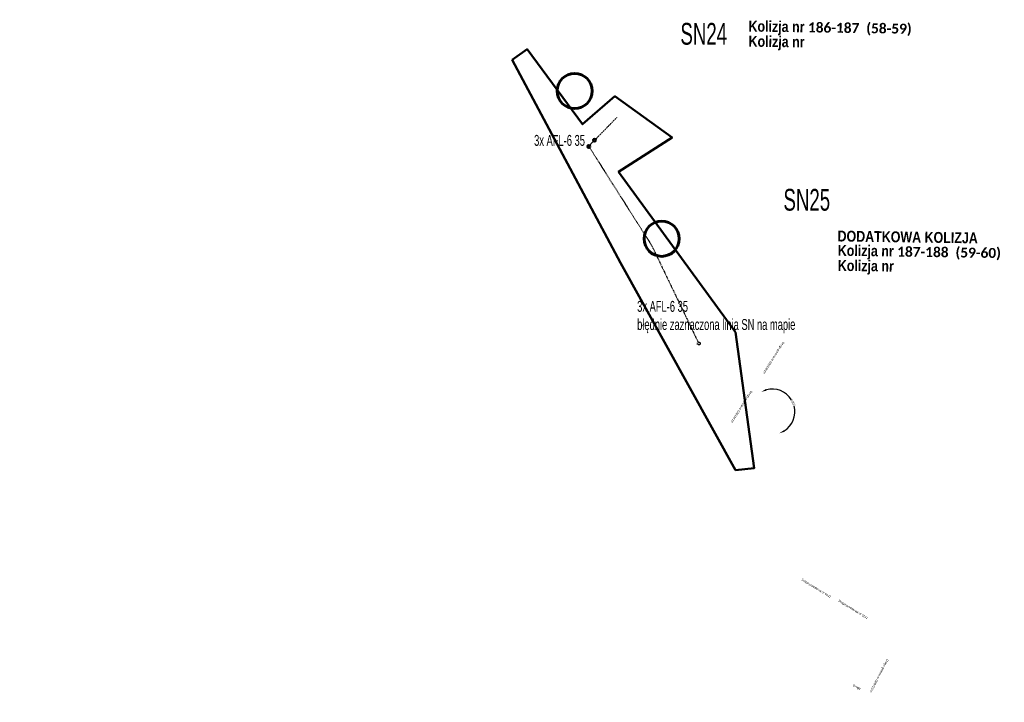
# Model space of a CAD drawing. Header units: millimetres. Extents: x 6504137 to 6515825, y 5737606 to 5784558.
# Tile 5 of 115: x 6504182 to 6505089, y 5738218 to 5738846. Entities that reach past the tile are written whole.
import ezdxf

# ---------------------------------------------------------------- set-up
doc = ezdxf.new("R2010")
doc.units = ezdxf.units.MM
doc.linetypes.add('KRESKAKROPKA', pattern=[1, 0.5, -0.25, 0, -0.25])
for name, color, linetype, lineweight in [('-Linia kablowa SN', 1, 'KRESKAKROPKA', 30), ('_trasa_slupy', 1, 'Continuous', 20), ('_Zakres mapy projektowej', 4, 'Continuous', 50)]:
    doc.layers.add(name, color=color, linetype=linetype, lineweight=lineweight)
doc.layers.add('_Kąt załomu', color=7, linetype='Continuous')
doc.layers.add('_Opisy', color=7, linetype='Continuous')
doc.layers.add('Opis kolizje', color=1, linetype='Continuous', lineweight=80, plot=False)
doc.styles.add('Arial_Narr', font='ARIALN.TTF')
doc.styles.add('Nr działek', font='ARIALN.TTF', dxfattribs={"width": 0.75})
doc.styles.get("Standard").update_dxf_attribs({"font": 'ARIALN.TTF'})
doc.dimstyles.new('Kat załomu', dxfattribs={"dimtxt": 2.2, "dimasz": 5, "dimexe": 0.18, "dimexo": 0.0625, "dimtad": 0, "dimtih": 1, "dimtoh": 1, "dimdec": 4, "dimzin": 0, "dimdsep": 46, "dimtxsty": 'Standard', "dimcen": 0.9, "dimse1": 1, "dimse2": 1, "dimadec": 0, "dimazin": 0, "dimtfac": 1, "dimtdec": 4, "dimtofl": 0, "dimtmove": 0, "dimatfit": 3, "dimfxl": 1, "dimtolj": 1, "dimtzin": 0, "dimarcsym": 0})

# ---------------------------------------------------------------- blocks, each defined once
blk = doc.blocks.new('*D59')
at = {"layer": '_Kąt załomu', "color": 0, "lineweight": -2, "transparency": 16777216}
for start, end in [(13.73171, 63.85721), (309.67861, 359.80066)]:
    blk.add_arc((6504181.97, 5739763.06), 25.6, start, end, dxfattribs=at)
at = {"layer": '_Kąt załomu', "color": 0, "transparency": 16777216}
for points in [[(6504192.96, 5739785.27), (6504193.54, 5739786.83), (6504188.57, 5739787.8)], [(6504198.78, 5739742.67), (6504197.85, 5739744.05), (6504194.17, 5739740.56)]]:
    blk.add_solid(points, dxfattribs=at)
at = {"layer": 'Defpoints', "color": 0, "transparency": 16777216}
for p in [(6504485.68, 5740901.64), (6504181.97, 5739763.06), (6504206.58, 5739756.01), (6504874.76, 5738485.57)]:
    blk.add_point(p, dxfattribs=at)
at = {"layer": '_Kąt załomu', "color": 0, "transparency": 16777216, "insert": (6504207.39, 5739766.08), "char_height": 2.2, "attachment_point": 5, "rotation": 277}
blk.add_mtext('\\A1;137°', dxfattribs=at)
blk = doc.blocks.new('*D60')
at = {"layer": '_Kąt załomu', "color": 0, "lineweight": -2, "transparency": 16777216}
for start, end in [(32.01541, 104.72438), (302.19996, 14.91932)]:
    blk.add_arc((6504874.76, 5738485.57), 20.89, start, end, dxfattribs=at)
at = {"layer": '_Kąt załomu', "color": 0, "transparency": 16777216}
for points in [[(6504869.76, 5738505), (6504869.14, 5738506.55), (6504864.8, 5738503.94)], [(6504886.25, 5738467.14), (6504885.54, 5738468.65), (6504881.37, 5738465.76)]]:
    blk.add_solid(points, dxfattribs=at)
at = {"layer": 'Defpoints', "color": 0, "transparency": 16777216}
for p in [(6504181.97, 5739763.06), (6504874.76, 5738485.57), (6504895.44, 5738482.59), (6505054.65, 5737946.46)]:
    blk.add_point(p, dxfattribs=at)
at = {"layer": '_Kąt załomu', "color": 0, "transparency": 16777216, "insert": (6504893.92, 5738493.89), "char_height": 2.2, "attachment_point": 5, "rotation": 293}
blk.add_mtext('\\A1;190°', dxfattribs=at)
blk = doc.blocks.new('*D61')
at = {"layer": '_Kąt załomu', "color": 0, "lineweight": -2, "transparency": 16777216}
for start, end in [(3.68166, 94.65114), (254.99642, 345.96165)]:
    blk.add_arc((6505054.65, 5737946.46), 20.81, start, end, dxfattribs=at)
at = {"layer": '_Kąt załomu', "color": 0, "transparency": 16777216}
for points in [[(6505053.13, 5737966.38), (6505052.8, 5737968.01), (6505048.07, 5737966.2)], [(6505048.96, 5737925.59), (6505049.58, 5737927.13), (6505044.63, 5737928.23)]]:
    blk.add_solid(points, dxfattribs=at)
at = {"layer": 'Defpoints', "color": 0, "transparency": 16777216}
for p in [(6504874.76, 5738485.57), (6505072.16, 5737957.7), (6505054.65, 5737946.46), (6504925.59, 5737711.74)]:
    blk.add_point(p, dxfattribs=at)
at = {"layer": '_Kąt załomu', "color": 0, "transparency": 16777216, "insert": (6505075.38, 5737944.58), "char_height": 2.2, "attachment_point": 5, "rotation": 265}
blk.add_mtext('\\A1;227°', dxfattribs=at)

msp = doc.modelspace()

# ---------------------------------------------------------------- linework, layer by layer
at = {"layer": '-Linia kablowa SN'}
msp.add_lwpolyline([(6504712.16676, 5738736.34201), (6504732.0078, 5738756.54836)], dxfattribs=at)
at = {"layer": '-Linia kablowa SN', "linetype": 'ByBlock'}
msp.add_lwpolyline([(6504705.32448, 5738729.37375), (6504710.33284, 5738734.47432)], dxfattribs=at)
at = {"layer": '-Linia kablowa SN', "elevation": 10.24}
msp.add_lwpolyline([(6504706.0175, 5738729.7386), (6504763.79786, 5738638.6518), (6504807.25207, 5738548.35559)], dxfattribs=at)
at = {"layer": '-Linia kablowa SN'}
msp.add_circle((6504807.25207, 5738548.35559), 1.30918, dxfattribs=at)
at = {"layer": '_Zakres mapy projektowej'}
for centre in [(6504711.27337, 5738735.38502), (6504705.91503, 5738729.61104)]:
    msp.add_circle(centre, 1.30918, dxfattribs=at)
at = {"layer": 'Opis kolizje', "color": 3, "lineweight": 60}
for centre in [(6504692.99318, 5738780.77973), (6504773.11746, 5738644.75908)]:
    msp.add_circle(centre, 16.18658, dxfattribs=at)

# ---------------------------------------------------------------- texts
at = {"layer": '_Opisy', "char_height": 2, "attachment_point": 5, "bg_fill": 3, "box_fill_scale": 1, "bg_fill_color": 256, "bg_fill_transparency": 0}
for s, width, insert, rotation in [('Droga gminna nr G884451P', 29.9636852, (6504875.89626, 5738535.39774), 237.214565), ('Droga gminna nr G884451P', 29.2337878, (6504846.37081, 5738490.36427), 237.214565), ('Droga powiatowa nr 6241', 26.0484077, (6504915.30239, 5738322.96247, 10.3), 328.24545812), ('Droga powiatowa nr 6241', 26.0484077, (6504949.28669, 5738303.49977, 10.3), 328.24545812), ('Droga gminna nr G884237P', 28.495333, (6504973.05038, 5738242.69285), 242.05404253), ('Droga', 6.316639, (6504952.61281, 5738232.0213), 335.18361674)]:
    msp.add_mtext_dynamic_manual_height_columns(s, width=width, gutter_width=10, heights=[0], dxfattribs=dict(at, insert=insert, rotation=rotation))
at = {"layer": '_trasa_slupy', "color": 5, "char_height": 10, "width": 348.1955042, "attachment_point": 1, "rotation": 359.20502598, "style": 'Arial_Narr'}
for s, insert in [('{\\fArial Narrow|b1|i0|c238|p34;\\C1;Kolizja nr \\fCalibri|b1|i0|c238|p34;\\H0.91667x;\\C256;186-187  (58-59)}', (6504853.10104, 5738845.44712)), ('{\\fArial Narrow|b1|i0|c238|p34;Kolizja nr }', (6504853.15948, 5738831.56954)), ('{\\fArial Narrow|b1|i0|c238|p34;\\C1;DODATKOWA KOLIZJA }', (6504935.08947, 5738652.28261, -100)), ('{\\fArial Narrow|b1|i0|c238|p34;\\C1;Kolizja nr \\fCalibri|b1|i0|c238|p34;\\H0.91667x;\\C256;187-188  (59-60)\\fCalibri|b0|i0|c238|p34;\\C0; }', (6504935.27459, 5738639.12273, -100)), ('{\\fArial Narrow|b1|i0|c238|p34;Kolizja nr }', (6504935.33303, 5738625.24516, -100))]:
    msp.add_mtext(s, dxfattribs=dict(at, insert=insert))
at = {"layer": 'Opis kolizje', "color": 3, "lineweight": 60, "attachment_point": 1, "style": 'Nr działek'}
for s, width, insert, char_height in [('SN24', 45.0976765, (6504790.31755, 5738843.37428, -100), 20), ('3x AFL-6 35', 61.980376, (6504655.61109, 5738740.2711, -100), 10), ('SN25', 45.0976765, (6504885.19386, 5738690.65298, -100), 20)]:
    msp.add_mtext_dynamic_manual_height_columns(s, width=width, gutter_width=10, heights=[0], dxfattribs=dict(at, insert=insert, char_height=char_height))

# ---------------------------------------------------------------- next in the draw order: linework, layer by layer
at = {"layer": '_Zakres mapy projektowej'}
msp.add_lwpolyline([(6504635.46649, 5738809.49639), (6504735.24662, 5738622.47871), (6504841.15218, 5738431.91023), (6504841.15218, 5738431.91023), (6504858.08186, 5738433.54121), (6504841.19337, 5738558.8075), (6504733.42932, 5738706.46434), (6504733.42932, 5738706.46434), (6504782.62153, 5738737.81539), (6504729.97962, 5738775.82551), (6504700.09356, 5738750.14616), (6504649.09373, 5738819.21991), (6504635.46649, 5738809.49639)], dxfattribs=at)

# ---------------------------------------------------------------- next in the draw order: texts
at = {"layer": 'Opis kolizje', "color": 3, "lineweight": 60, "insert": (6504750.4874, 5738587.5498, -100), "char_height": 10, "attachment_point": 1, "style": 'Nr działek'}
msp.add_mtext_dynamic_manual_height_columns('3x AFL-6 35\\Pbłędnie zaznaczona linia SN na mapie', width=163.3430868, gutter_width=10, heights=[0], dxfattribs=at)

# ---------------------------------------------------------------- next in the draw order: dimensions: what is measured, and where the dimension line sits
at = {"layer": '_Kąt załomu'}
for base, center, p1, p2, picture, middle, turn in [((6504206.57826, 5739756.00596), (6504181.967, 5739763.062), (6504485.677, 5740901.644), (6504874.761, 5738485.573), '*D59', (6504207.39137, 5739766.07924), 277), ((6504895.43648, 5738482.59083), (6504874.761, 5738485.573), (6504181.967, 5739763.062), (6505054.654, 5737946.459), '*D60', (6504893.92337, 5738493.89), 293), ((6505072.16317, 5737957.69977), (6505054.654, 5737946.459), (6504874.761, 5738485.573), (6504925.589, 5737711.743), '*D61', (6505075.37602, 5737944.58182), 265)]:
    dim = msp.add_angular_dim_3p(base=base, center=center, p1=p1, p2=p2, dimstyle='Kat załomu', dxfattribs=at)
    dim.commit()
    dim.dimension.update_dxf_attribs({"geometry": picture, "text_midpoint": middle, "text_rotation": turn})

doc.saveas('drawing.dxf')
